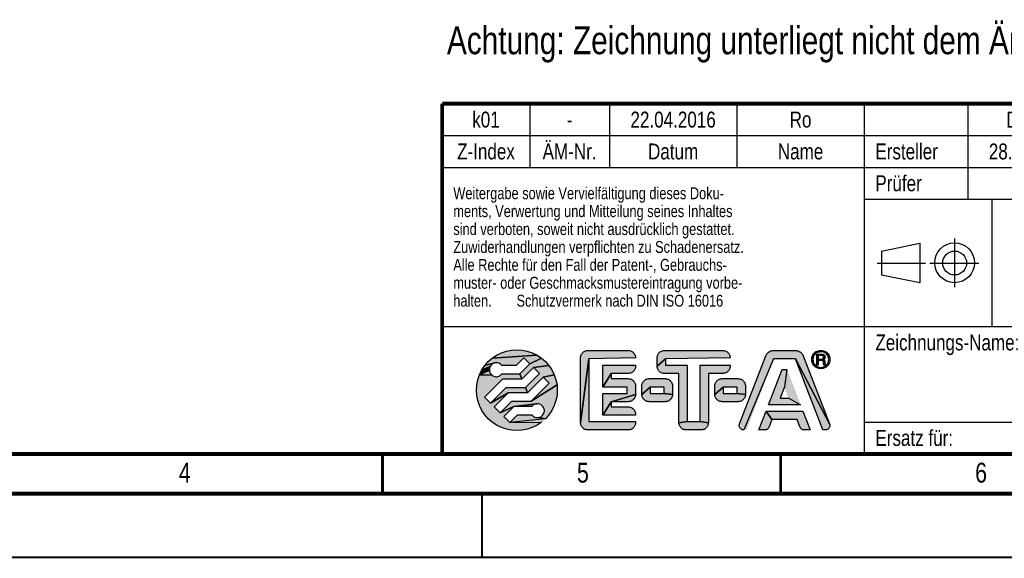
# Model space of a CAD drawing. Header units: millimetres. Extents: x 0 to 420, y 0 to 297.
# Tile 17 of 39: x 172 to 296, y 0 to 68. Entities that reach past the tile are written whole.
import ezdxf

# ---------------------------------------------------------------- set-up
doc = ezdxf.new("R2010")
doc.units = ezdxf.units.MM
doc.header["$LTSCALE"] = 23.1
doc.layers.get('0').update_dxf_attribs({"linetype": 'CONTINUOUS'})
for name, color, linetype in [('_NOTIZEN', 7, 'CONTINUOUS'), ('T-REX12-TA2-1XX_DXF_FORMAT', 7, 'CONTINUOUS'), ('T-REX12-TA2-1XX_DXF_TEXT', 7, 'CONTINUOUS'), ('T-REX12-TA2-DXF_CONTINUOUS_LINE', 7, 'CONTINUOUS')]:
    doc.layers.add(name, color=color, linetype=linetype)
doc.styles.get("Standard").update_dxf_attribs({"font": 'txt', "width": 0.8})

# ---------------------------------------------------------------- blocks, each defined once
blk = doc.blocks.new('PROJEKTIONSMETHODE_BL0', base_point=(286, 37))
at = {"layer": 'T-REX12-TA2-DXF_CONTINUOUS_LINE', "color": 9, "linetype": 'Continuous'}
for p, q in [((289.34, 40.05), (289.34, 33.95)), ((279.61, 36.95), (285.7, 36.95)), ((286.25, 36.95), (292.39, 36.95))]:
    blk.add_line(p, q, dxfattribs=at)
at = {"layer": 'T-REX12-TA2-DXF_CONTINUOUS_LINE', "color": 5, "linetype": 'Continuous'}
for p, q in [((280.15, 38.46), (284.98, 39.46)), ((280.15, 38.46), (280.15, 35.45)), ((284.98, 39.46), (284.98, 34.5)), ((284.98, 34.5), (280.15, 35.45))]:
    blk.add_line(p, q, dxfattribs=at)
for centre, radius in [((289.35, 37.01), 2.5), ((289.35, 36.98), 1.5)]:
    blk.add_circle(centre, radius, dxfattribs=at)
blk = doc.blocks.new('FRM-LOGO_BL3', base_point=(251.5, 21))
at = {"layer": 'T-REX12-TA2-DXF_CONTINUOUS_LINE', "linetype": 'Continuous', "true_color": 0x0ba1e2}
for points in [[(234.38, 26.08), (235.04, 26.04), (235.69, 25.91), (236.32, 25.69), (236.92, 25.4), (231.29, 25.03), (231.84, 25.4), (232.43, 25.69), (233.06, 25.91), (233.72, 26.04)], [(243.21, 25.99), (243.3, 26), (248.35, 26), (248.45, 25.99), (248.55, 25.98), (248.64, 25.95), (248.73, 25.92), (248.82, 25.88), (248.9, 25.82), (248.97, 25.76), (249.04, 25.69), (249.1, 25.62), (249.16, 25.54), (249.2, 25.45), (249.23, 25.36), (249.26, 25.27), (249.27, 25.17), (249.28, 25.07), (243.43, 24.95), (242.38, 16.92), (242.38, 25.07), (242.38, 25.17), (242.4, 25.27), (242.42, 25.36), (242.46, 25.45), (242.5, 25.54), (242.56, 25.62), (242.62, 25.69), (242.69, 25.76), (242.76, 25.82), (242.84, 25.88), (242.93, 25.92), (243.02, 25.95), (243.11, 25.98)], [(252.83, 25.99), (252.93, 26), (260.23, 26), (260.33, 25.99), (260.42, 25.98), (260.51, 25.95), (260.61, 25.92), (260.69, 25.88), (260.77, 25.82), (260.85, 25.76), (260.92, 25.69), (260.98, 25.62), (261.03, 25.54), (261.07, 25.45), (261.11, 25.36), (261.13, 25.27), (261.15, 25.17), (261.15, 25.07), (253.05, 24.95), (252, 24.02), (252, 25.07), (252.01, 25.17), (252.02, 25.27), (252.05, 25.36), (252.08, 25.45), (252.13, 25.54), (252.18, 25.62), (252.24, 25.69), (252.31, 25.76), (252.39, 25.82), (252.47, 25.88), (252.55, 25.92), (252.64, 25.95), (252.74, 25.98)], [(266.55, 26), (266.65, 26), (269.32, 26), (269.43, 26), (269.53, 25.98), (269.63, 25.96), (269.72, 25.93), (269.82, 25.88), (269.9, 25.83), (269.99, 25.78), (270.07, 25.71), (270.14, 25.64), (270.2, 25.56), (270.26, 25.48), (270.31, 25.39), (270.35, 25.3), (273.64, 16.78), (269.36, 24.95), (266.62, 24.95), (262.88, 16), (262.81, 16), (262.75, 16.01), (262.68, 16.03), (262.62, 16.06), (262.57, 16.09), (262.51, 16.13), (262.47, 16.17), (262.42, 16.22), (262.39, 16.28), (262.35, 16.34), (262.33, 16.4), (262.31, 16.46), (262.3, 16.52), (262.3, 16.59), (262.31, 16.66), (262.32, 16.72), (262.34, 16.78), (265.63, 25.3), (265.67, 25.39), (265.72, 25.48), (265.78, 25.56), (265.84, 25.64), (265.91, 25.71), (265.99, 25.78), (266.07, 25.83), (266.16, 25.88), (266.26, 25.93), (266.35, 25.96), (266.45, 25.98)], [(272.55, 26), (272.7, 25.99), (272.85, 25.96), (272.99, 25.91), (273.12, 25.85), (273.25, 25.76), (273.36, 25.66), (273.46, 25.55), (273.55, 25.43), (273.61, 25.29), (273.66, 25.15), (273.69, 25), (273.7, 24.85), (273.69, 24.7), (273.66, 24.55), (273.61, 24.41), (273.55, 24.28), (273.46, 24.15), (273.36, 24.04), (273.25, 23.94), (272.81, 23.89), (272.93, 23.94), (273.04, 23.99), (273.15, 24.06), (273.25, 24.15), (273.33, 24.25), (273.41, 24.35), (273.46, 24.47), (273.51, 24.59), (273.53, 24.72), (273.54, 24.85), (273.53, 24.98), (273.51, 25.11), (273.46, 25.23), (273.41, 25.34), (273.33, 25.45), (273.25, 25.55), (273.15, 25.64), (273.04, 25.71), (272.93, 25.76), (272.81, 25.81), (272.68, 25.83), (272.55, 25.84), (272.42, 25.83), (271.85, 25.76), (271.97, 25.85), (272.11, 25.91), (272.25, 25.96), (272.4, 25.99)], [(235.27, 25.06), (234.31, 24.1), (232.5, 24.1), (232.42, 24.19), (232.33, 24.28), (232.22, 24.34), (232.11, 24.4), (231.99, 24.43), (231.87, 24.45), (231.74, 24.45), (231.62, 24.43), (230.35, 24.09), (230.79, 24.59), (231.29, 25.03), (236.92, 25.4), (237.47, 25.03), (236.01, 24.32)], [(237.97, 24.59), (238.41, 24.09), (236.48, 23.85), (235.02, 22.38), (234.74, 23.05), (236.01, 24.32), (237.47, 25.03)], [(249.28, 17.05), (249.28, 16.92), (249.27, 16.83), (249.26, 16.73), (249.23, 16.64), (249.2, 16.55), (249.16, 16.46), (249.1, 16.38), (249.04, 16.31), (248.97, 16.24), (248.9, 16.18), (248.82, 16.12), (248.73, 16.08), (248.64, 16.05), (248.55, 16.02), (248.45, 16.01), (248.35, 16), (243.3, 16), (243.21, 16.01), (243.11, 16.02), (243.02, 16.05), (242.93, 16.08), (242.84, 16.12), (242.76, 16.18), (242.69, 16.24), (242.62, 16.31), (242.56, 16.38), (242.5, 16.46), (242.46, 16.55), (242.42, 16.64), (242.4, 16.73), (242.38, 16.83), (242.38, 16.92), (243.43, 24.95), (243.43, 17.05)], [(255.78, 24.15), (255.78, 17.05), (254.73, 16.92), (254.73, 23.1), (252.93, 23.1), (252.83, 23.11), (252.74, 23.12), (252.64, 23.15), (252.55, 23.18), (252.47, 23.22), (252.39, 23.28), (252.31, 23.34), (252.24, 23.41), (252.18, 23.48), (252.13, 23.56), (252.08, 23.65), (252.05, 23.74), (252.02, 23.83), (252.01, 23.93), (252, 24.02), (253.05, 24.95), (253.05, 24.15)], [(273.17, 16), (273.1, 16), (272.81, 16), (269.36, 24.95), (273.64, 16.78), (273.66, 16.72), (273.67, 16.66), (273.68, 16.59), (273.67, 16.52), (273.66, 16.46), (273.65, 16.4), (273.62, 16.34), (273.59, 16.28), (273.56, 16.22), (273.51, 16.17), (273.46, 16.13), (273.41, 16.09), (273.35, 16.06), (273.29, 16.03), (273.23, 16.01)], [(271.76, 25.45), (271.69, 25.34), (271.63, 25.23), (271.59, 25.11), (271.57, 24.98), (271.56, 24.85), (271.41, 24.7), (271.4, 24.85), (271.41, 25), (271.44, 25.15), (271.49, 25.29), (271.55, 25.43), (271.85, 25.55)], [(271.57, 24.72), (271.59, 24.59), (271.63, 24.47), (271.69, 24.35), (271.76, 24.25), (271.64, 24.15), (271.55, 24.28), (271.49, 24.41), (271.44, 24.55), (271.41, 24.7), (271.56, 24.85)], [(272.17, 25.76), (272.05, 25.71), (271.95, 25.64), (271.85, 25.55), (271.55, 25.43), (271.64, 25.55), (271.74, 25.66), (271.85, 25.76), (272.42, 25.83), (272.29, 25.81)], [(272.23, 25.38), (272.05, 24.16), (272.05, 25.54), (272.71, 25.54), (272.76, 25.54), (272.8, 25.53), (272.85, 25.51), (272.89, 25.49), (272.94, 25.46), (272.97, 25.43), (273, 25.4), (273.03, 25.35), (273.05, 25.31), (273.07, 25.27), (273.08, 25.22), (273.09, 25.17), (273.08, 25.12), (273.07, 25.07), (273.06, 25.02), (273.04, 24.98), (273.01, 24.94), (272.98, 24.9), (272.71, 24.91), (272.74, 24.92), (272.76, 24.93), (272.79, 24.94), (272.82, 24.96), (272.84, 24.98), (272.86, 25), (272.88, 25.03), (272.89, 25.06), (272.9, 25.09), (272.91, 25.12), (272.91, 25.15), (272.91, 25.18), (272.9, 25.21), (272.89, 25.24), (272.88, 25.26), (272.86, 25.29), (272.84, 25.31), (272.82, 25.33), (272.79, 25.35), (272.76, 25.36), (272.74, 25.37), (272.71, 25.38), (272.68, 25.38)], [(272.68, 24.91), (272.71, 24.91), (272.98, 24.9), (272.23, 24.75), (272.23, 24.16), (272.05, 24.16), (272.23, 25.38), (272.23, 24.91)], [(272.23, 24.75), (272.98, 24.9), (272.95, 24.87), (272.91, 24.84), (272.92, 24.83), (272.94, 24.82), (272.96, 24.81), (272.98, 24.79), (272.99, 24.78), (273.01, 24.76), (273.02, 24.75), (273.03, 24.73), (273.04, 24.71), (273.05, 24.69), (273.05, 24.67), (273.06, 24.64), (273.06, 24.62), (273.07, 24.29), (273.07, 24.28), (272.9, 24.27), (272.9, 24.29), (272.88, 24.57), (272.88, 24.59), (272.88, 24.61), (272.87, 24.63), (272.87, 24.64), (272.86, 24.66), (272.85, 24.68), (272.83, 24.69), (272.82, 24.71), (272.8, 24.72), (272.79, 24.73), (272.77, 24.74), (272.75, 24.74), (272.73, 24.75), (272.71, 24.75), (272.69, 24.75)], [(230.93, 23.64), (230.93, 23.51), (229.69, 22.94), (229.98, 23.54), (231.04, 23.99), (230.98, 23.88), (230.95, 23.76)], [(231.19, 22.96), (231.28, 22.87), (229.69, 22.94), (230.93, 23.51), (230.95, 23.39), (230.98, 23.27), (231.04, 23.16), (231.1, 23.05)], [(231.1, 24.1), (231.04, 23.99), (229.98, 23.54), (230.35, 24.09), (231.62, 24.43), (231.5, 24.39), (231.38, 24.34), (231.28, 24.28), (231.19, 24.19)], [(238.41, 24.09), (238.78, 23.54), (239.07, 22.94), (237.7, 22.63), (235.73, 20.67), (235.45, 21.33), (237.23, 23.1), (236.48, 23.85)], [(248.45, 23.11), (248.35, 23.1), (246.23, 23.1), (245.18, 21.4), (245.18, 24.15), (249.28, 24.15), (249.28, 24.02), (249.27, 23.93), (249.26, 23.83), (249.23, 23.74), (249.2, 23.65), (249.16, 23.56), (249.1, 23.48), (249.04, 23.41), (248.97, 23.34), (248.9, 23.28), (248.82, 23.22), (248.73, 23.18), (248.64, 23.15), (248.55, 23.12)], [(260.33, 23.11), (260.23, 23.1), (258.43, 23.1), (258.43, 16.92), (257.38, 17.05), (257.38, 24.15), (261.15, 24.15), (261.15, 24.02), (261.15, 23.93), (261.13, 23.83), (261.11, 23.74), (261.07, 23.65), (261.03, 23.56), (260.98, 23.48), (260.92, 23.41), (260.85, 23.34), (260.77, 23.28), (260.69, 23.22), (260.61, 23.18), (260.51, 23.15), (260.42, 23.12)], [(268.54, 20), (269.99, 19.15), (265.99, 19.15), (267.71, 23.6), (268.27, 23.6), (267.99, 21.42), (267.44, 20)], [(271.85, 24.15), (271.95, 24.06), (272.05, 23.99), (272.17, 23.94), (271.97, 23.85), (271.85, 23.94), (271.74, 24.04), (271.64, 24.15), (271.76, 24.25)], [(272.55, 23.86), (272.68, 23.87), (273.25, 23.94), (273.12, 23.85), (272.99, 23.79), (272.85, 23.74), (272.7, 23.71), (272.55, 23.7), (272.4, 23.71), (272.25, 23.74), (272.11, 23.79), (271.97, 23.85), (272.17, 23.94), (272.29, 23.89), (272.42, 23.87)], [(273.08, 24.27), (273.08, 24.26), (272.9, 24.24), (272.9, 24.27), (273.07, 24.28)], [(273.08, 24.25), (273.09, 24.24), (272.9, 24.22), (272.9, 24.24), (273.08, 24.26)], [(273.1, 24.23), (273.1, 24.22), (272.91, 24.2), (272.9, 24.22), (273.09, 24.24), (273.09, 24.24)], [(273.12, 24.21), (273.12, 24.2), (272.91, 24.18), (272.91, 24.2), (273.1, 24.22), (273.11, 24.21)], [(273.14, 24.19), (273.14, 24.16), (272.92, 24.16), (272.91, 24.18), (273.12, 24.2), (273.13, 24.2)], [(232.42, 22.96), (232.5, 23.05), (234.74, 23.05), (235.02, 22.38), (232.59, 22.38), (230.32, 20.11), (231.06, 19.37), (233.3, 20.67), (231.53, 18.9), (232.28, 18.15), (234.01, 18.95), (232.75, 17.68), (233.49, 16.94), (237.47, 16.97), (236.92, 16.6), (236.32, 16.31), (235.69, 16.09), (235.04, 15.96), (234.38, 15.92), (233.72, 15.96), (233.06, 16.09), (232.43, 16.31), (231.84, 16.6), (231.29, 16.97), (230.79, 17.41), (230.35, 17.91), (229.98, 18.46), (229.69, 19.06), (229.47, 19.69), (229.34, 20.34), (229.3, 21), (229.34, 21.66), (229.47, 22.31), (229.69, 22.94), (231.28, 22.87), (231.38, 22.81), (231.5, 22.76), (231.62, 22.72), (231.74, 22.7), (231.87, 22.7), (231.99, 22.72), (232.11, 22.75), (232.22, 22.81), (232.33, 22.87)], [(239.07, 22.94), (239.29, 22.31), (239.42, 21.66), (236.17, 19.62), (238.44, 21.89), (237.7, 22.63)], [(249.28, 21.52), (249.28, 20.47), (246.23, 19.55), (245.18, 17.85), (245.18, 20.6), (248.23, 20.6), (248.23, 21.4), (245.18, 21.4), (246.23, 23.1), (246.23, 22.45), (248.35, 22.45), (248.45, 22.44), (248.55, 22.43), (248.64, 22.4), (248.73, 22.37), (248.82, 22.33), (248.9, 22.27), (248.97, 22.21), (249.04, 22.14), (249.1, 22.07), (249.16, 21.99), (249.2, 21.9), (249.23, 21.81), (249.26, 21.72), (249.27, 21.62)], [(250.91, 22.44), (251, 22.45), (253, 22.45), (253.1, 22.44), (253.2, 22.43), (253.29, 22.4), (253.38, 22.37), (253.47, 22.33), (253.55, 22.27), (253.62, 22.21), (253.69, 22.14), (253.75, 22.07), (253.81, 21.99), (253.85, 21.9), (253.88, 21.81), (253.91, 21.72), (253.92, 21.62), (253.93, 21.52), (253.93, 20.47), (252.88, 20.6), (252.88, 21.4), (251.13, 21.4), (250.08, 20.47), (250.08, 21.52), (250.08, 21.62), (250.1, 21.72), (250.12, 21.81), (250.16, 21.9), (250.2, 21.99), (250.26, 22.07), (250.32, 22.14), (250.39, 22.21), (250.46, 22.27), (250.54, 22.33), (250.63, 22.37), (250.72, 22.4), (250.81, 22.43)], [(260.06, 22.44), (260.15, 22.45), (262.15, 22.45), (262.25, 22.44), (262.35, 22.43), (262.44, 22.4), (262.53, 22.37), (262.62, 22.33), (262.7, 22.27), (262.77, 22.21), (262.84, 22.14), (262.9, 22.07), (262.96, 21.99), (263, 21.9), (263.03, 21.81), (263.06, 21.72), (263.07, 21.62), (263.08, 21.52), (263.08, 20.47), (262.03, 20.6), (262.03, 21.4), (260.28, 21.4), (259.23, 20.47), (259.23, 21.52), (259.23, 21.62), (259.25, 21.72), (259.27, 21.81), (259.31, 21.9), (259.35, 21.99), (259.41, 22.07), (259.47, 22.14), (259.54, 22.21), (259.61, 22.27), (259.69, 22.33), (259.78, 22.37), (259.87, 22.4), (259.96, 22.43)], [(233.3, 20.67), (231.06, 19.37), (233.03, 21.33), (235.45, 21.33), (235.73, 20.67)], [(239.29, 19.69), (239.07, 19.06), (238.78, 18.46), (238.41, 17.91), (237.97, 17.41), (237.14, 17.57), (237.26, 17.61), (237.37, 17.66), (237.48, 17.72), (237.57, 17.81), (237.65, 17.9), (237.72, 18.01), (237.77, 18.12), (237.81, 18.24), (237.83, 18.36), (237.83, 18.49), (237.81, 18.61), (237.77, 18.73), (237.72, 18.84), (237.65, 18.95), (237.57, 19.04), (237.48, 19.13), (237.37, 19.19), (237.26, 19.24), (237.14, 19.28), (237.02, 19.3), (236.89, 19.3), (234.01, 18.95), (232.28, 18.15), (233.74, 19.62), (236.17, 19.62), (239.42, 21.66), (239.46, 21), (239.42, 20.34)], [(252.88, 20.6), (253.93, 20.47), (253.92, 20.38), (253.91, 20.28), (253.88, 20.19), (253.85, 20.1), (253.81, 20.01), (253.75, 19.93), (253.69, 19.86), (253.62, 19.79), (253.55, 19.73), (253.47, 19.67), (253.38, 19.63), (253.29, 19.6), (253.2, 19.57), (253.1, 19.56), (253, 19.55), (251, 19.55), (250.91, 19.56), (250.81, 19.57), (250.72, 19.6), (250.63, 19.63), (250.54, 19.67), (250.46, 19.73), (250.39, 19.79), (250.32, 19.86), (250.26, 19.93), (250.2, 20.01), (250.16, 20.1), (250.12, 20.19), (250.1, 20.28), (250.08, 20.38), (250.08, 20.47), (251.13, 21.4), (251.13, 20.6)], [(262.03, 20.6), (263.08, 20.47), (263.07, 20.38), (263.06, 20.28), (263.03, 20.19), (263, 20.1), (262.96, 20.01), (262.9, 19.93), (262.84, 19.86), (262.77, 19.79), (262.7, 19.73), (262.62, 19.67), (262.53, 19.63), (262.44, 19.6), (262.35, 19.57), (262.25, 19.56), (262.15, 19.55), (260.15, 19.55), (260.06, 19.56), (259.96, 19.57), (259.87, 19.6), (259.78, 19.63), (259.69, 19.67), (259.61, 19.73), (259.54, 19.79), (259.47, 19.86), (259.41, 19.93), (259.35, 20.01), (259.31, 20.1), (259.27, 20.19), (259.25, 20.28), (259.23, 20.38), (259.23, 20.47), (260.28, 21.4), (260.28, 20.6)], [(248.45, 19.56), (248.35, 19.55), (246.23, 19.55), (249.28, 20.47), (249.27, 20.38), (249.26, 20.28), (249.23, 20.19), (249.2, 20.1), (249.16, 20.01), (249.1, 19.93), (249.04, 19.86), (248.97, 19.79), (248.9, 19.73), (248.82, 19.67), (248.73, 19.63), (248.64, 19.6), (248.55, 19.57)], [(236.34, 19.04), (236.25, 18.95), (234.01, 18.95), (236.89, 19.3), (236.77, 19.28), (236.65, 19.25), (236.54, 19.19), (236.43, 19.13)], [(249.28, 17.98), (249.28, 17.85), (245.18, 17.85), (246.23, 19.55), (246.23, 18.9), (248.35, 18.9), (248.45, 18.89), (248.55, 18.88), (248.64, 18.85), (248.73, 18.82), (248.82, 18.78), (248.9, 18.72), (248.97, 18.66), (249.04, 18.59), (249.1, 18.52), (249.16, 18.44), (249.2, 18.35), (249.23, 18.26), (249.26, 18.17), (249.27, 18.07)], [(236.89, 17.55), (237.02, 17.55), (237.14, 17.57), (237.97, 17.41), (233.49, 16.94), (234.45, 17.9), (236.25, 17.9), (236.34, 17.81), (236.43, 17.72), (236.54, 17.66), (236.65, 17.6), (236.77, 17.57)], [(265.53, 16), (265.47, 16), (264.77, 16), (265.68, 18.35), (266.4, 17.3), (266.05, 16.4), (266.03, 16.35), (266, 16.3), (265.97, 16.25), (265.93, 16.2), (265.89, 16.16), (265.85, 16.13), (265.8, 16.09), (265.75, 16.07), (265.7, 16.04), (265.64, 16.02), (265.58, 16.01)], [(270.3, 18.35), (271.21, 16), (270.51, 16), (270.45, 16), (270.39, 16.01), (270.34, 16.02), (270.28, 16.04), (270.23, 16.07), (270.18, 16.09), (270.13, 16.13), (270.09, 16.16), (270.05, 16.2), (270.01, 16.25), (269.98, 16.3), (269.95, 16.35), (269.93, 16.4), (269.58, 17.3), (266.4, 17.3), (265.68, 18.35)], [(257.38, 17.05), (258.43, 16.92), (258.42, 16.83), (258.41, 16.73), (258.38, 16.64), (258.35, 16.55), (258.31, 16.46), (258.25, 16.38), (258.19, 16.31), (258.12, 16.24), (258.05, 16.18), (257.97, 16.12), (257.88, 16.08), (257.79, 16.05), (257.7, 16.02), (257.6, 16.01), (257.5, 16), (255.65, 16), (255.56, 16.01), (255.46, 16.02), (255.37, 16.05), (255.28, 16.08), (255.19, 16.12), (255.11, 16.18), (255.04, 16.24), (254.97, 16.31), (254.91, 16.38), (254.85, 16.46), (254.81, 16.55), (254.77, 16.64), (254.75, 16.73), (254.73, 16.83), (254.73, 16.92), (255.78, 17.05)]]:
    blk.add_hatch(color=142, dxfattribs=at).paths.add_polyline_path(points)
at = {"layer": 'T-REX12-TA2-DXF_CONTINUOUS_LINE', "color": 142, "linetype": 'Continuous', "true_color": 0x0ba1e2, "const_width": 0.01}
for points in [[(239.46, 21, 1), (229.3, 21)], [(243.3, 26, 0.414214), (242.38, 25.07)], [(249.28, 25.07, 0.414214), (248.35, 26)], [(252.93, 26, 0.414214), (252, 25.07)], [(261.15, 25.07, 0.414214), (260.23, 26)], [(266.65, 26, 0.309998), (265.63, 25.3)], [(270.35, 25.3, 0.309998), (269.32, 26)], [(273.7, 24.85, 1), (271.4, 24.85)], [(271.4, 24.85, 1), (273.7, 24.85)], [(273.54, 24.85, 1), (271.56, 24.85)], [(271.56, 24.85, 1), (273.54, 24.85)], [(272.68, 24.91, 1), (272.68, 25.38)], [(272.88, 24.57, 0.401491), (272.69, 24.75)], [(272.91, 24.84, 0.756108), (272.71, 25.54)], [(273.06, 24.62, 0.294001), (272.91, 24.84)], [(232.5, 24.1, 3), (232.5, 23.05)], [(248.35, 23.1, 0.414214), (249.28, 24.02)], [(252, 24.02, 0.414214), (252.93, 23.1)], [(260.23, 23.1, 0.414214), (261.15, 24.02)], [(272.9, 24.29, 0.068239), (272.92, 24.16)], [(273.07, 24.29, 0.281712), (273.14, 24.19)], [(249.28, 21.52, 0.414214), (248.35, 22.45)], [(251, 22.45, 0.414214), (250.08, 21.52)], [(253.93, 21.52, 0.414214), (253, 22.45)], [(260.15, 22.45, 0.414214), (259.23, 21.52)], [(263.08, 21.52, 0.414214), (262.15, 22.45)], [(229.3, 21, 1), (239.46, 21)], [(248.35, 19.55, 0.414214), (249.28, 20.47)], [(250.08, 20.47, 0.414214), (251, 19.55)], [(253, 19.55, 0.414214), (253.93, 20.47)], [(259.23, 20.47, 0.414214), (260.15, 19.55)], [(262.15, 19.55, 0.414214), (263.08, 20.47)], [(236.25, 17.9, 3), (236.25, 18.95)], [(249.28, 17.98, 0.414214), (248.35, 18.9)], [(242.38, 16.92, 0.414214), (243.3, 16)], [(248.35, 16, 0.414214), (249.28, 16.92)], [(254.73, 16.92, 0.414214), (255.65, 16)], [(257.5, 16, 0.414214), (258.43, 16.92)], [(262.34, 16.78, 0.526719), (262.88, 16)], [(265.47, 16, 0.309998), (266.05, 16.4)], [(269.93, 16.4, 0.309998), (270.51, 16)], [(273.1, 16, 0.526719), (273.64, 16.78)]]:
    blk.add_lwpolyline(points, format="xyb", dxfattribs=at)
at = {"layer": 'T-REX12-TA2-DXF_CONTINUOUS_LINE', "color": 142, "linetype": 'Continuous', "true_color": 0x0ba1e2}
for points in [[(234.38, 26.08), (235.04, 26.04), (235.69, 25.91), (236.32, 25.69), (236.92, 25.4), (231.29, 25.03), (231.84, 25.4), (232.43, 25.69), (233.06, 25.91), (233.72, 26.04), (234.38, 26.08)], [(243.21, 25.99), (243.3, 26), (248.35, 26), (248.45, 25.99), (248.55, 25.98), (248.64, 25.95), (248.73, 25.92), (248.82, 25.88), (248.9, 25.82), (248.97, 25.76), (249.04, 25.69), (249.1, 25.62), (249.16, 25.54), (249.2, 25.45), (249.23, 25.36), (249.26, 25.27), (249.27, 25.17), (249.28, 25.07), (243.43, 24.95), (242.38, 16.92), (242.38, 25.07), (242.38, 25.17), (242.4, 25.27), (242.42, 25.36), (242.46, 25.45), (242.5, 25.54), (242.56, 25.62), (242.62, 25.69), (242.69, 25.76), (242.76, 25.82), (242.84, 25.88), (242.93, 25.92), (243.02, 25.95), (243.11, 25.98), (243.21, 25.99)], [(252.83, 25.99), (252.93, 26), (260.23, 26), (260.33, 25.99), (260.42, 25.98), (260.51, 25.95), (260.61, 25.92), (260.69, 25.88), (260.77, 25.82), (260.85, 25.76), (260.92, 25.69), (260.98, 25.62), (261.03, 25.54), (261.07, 25.45), (261.11, 25.36), (261.13, 25.27), (261.15, 25.17), (261.15, 25.07), (253.05, 24.95), (252, 24.02), (252, 25.07), (252.01, 25.17), (252.02, 25.27), (252.05, 25.36), (252.08, 25.45), (252.13, 25.54), (252.18, 25.62), (252.24, 25.69), (252.31, 25.76), (252.39, 25.82), (252.47, 25.88), (252.55, 25.92), (252.64, 25.95), (252.74, 25.98), (252.83, 25.99)], [(266.55, 26), (266.65, 26), (269.32, 26), (269.43, 26), (269.53, 25.98), (269.63, 25.96), (269.72, 25.93), (269.82, 25.88), (269.9, 25.83), (269.99, 25.78), (270.07, 25.71), (270.14, 25.64), (270.2, 25.56), (270.26, 25.48), (270.31, 25.39), (270.35, 25.3), (273.64, 16.78), (269.36, 24.95), (266.62, 24.95), (262.88, 16), (262.81, 16), (262.75, 16.01), (262.68, 16.03), (262.62, 16.06), (262.57, 16.09), (262.51, 16.13), (262.47, 16.17), (262.42, 16.22), (262.39, 16.28), (262.35, 16.34), (262.33, 16.4), (262.31, 16.46), (262.3, 16.52), (262.3, 16.59), (262.31, 16.66), (262.32, 16.72), (262.34, 16.78), (265.63, 25.3), (265.67, 25.39), (265.72, 25.48), (265.78, 25.56), (265.84, 25.64), (265.91, 25.71), (265.99, 25.78), (266.07, 25.83), (266.16, 25.88), (266.26, 25.93), (266.35, 25.96), (266.45, 25.98), (266.55, 26)], [(272.55, 26), (272.7, 25.99), (272.85, 25.96), (272.99, 25.91), (273.12, 25.85), (273.25, 25.76), (273.36, 25.66), (273.46, 25.55), (273.55, 25.43), (273.61, 25.29), (273.66, 25.15), (273.69, 25), (273.7, 24.85), (273.69, 24.7), (273.66, 24.55), (273.61, 24.41), (273.55, 24.28), (273.46, 24.15), (273.36, 24.04), (273.25, 23.94), (272.81, 23.89), (272.93, 23.94), (273.04, 23.99), (273.15, 24.06), (273.25, 24.15), (273.33, 24.25), (273.41, 24.35), (273.46, 24.47), (273.51, 24.59), (273.53, 24.72), (273.54, 24.85), (273.53, 24.98), (273.51, 25.11), (273.46, 25.23), (273.41, 25.34), (273.33, 25.45), (273.25, 25.55), (273.15, 25.64), (273.04, 25.71), (272.93, 25.76), (272.81, 25.81), (272.68, 25.83), (272.55, 25.84), (272.42, 25.83), (271.85, 25.76), (271.97, 25.85), (272.11, 25.91), (272.25, 25.96), (272.4, 25.99), (272.55, 26)], [(235.27, 25.06), (234.31, 24.1), (232.5, 24.1), (232.42, 24.19), (232.33, 24.28), (232.22, 24.34), (232.11, 24.4), (231.99, 24.43), (231.87, 24.45), (231.74, 24.45), (231.62, 24.43), (230.35, 24.09), (230.79, 24.59), (231.29, 25.03), (236.92, 25.4), (237.47, 25.03), (236.01, 24.32), (235.27, 25.06)], [(237.97, 24.59), (238.41, 24.09), (236.48, 23.85), (235.02, 22.38), (234.74, 23.05), (236.01, 24.32), (237.47, 25.03), (237.97, 24.59)], [(249.28, 17.05), (249.28, 16.92), (249.27, 16.83), (249.26, 16.73), (249.23, 16.64), (249.2, 16.55), (249.16, 16.46), (249.1, 16.38), (249.04, 16.31), (248.97, 16.24), (248.9, 16.18), (248.82, 16.12), (248.73, 16.08), (248.64, 16.05), (248.55, 16.02), (248.45, 16.01), (248.35, 16), (243.3, 16), (243.21, 16.01), (243.11, 16.02), (243.02, 16.05), (242.93, 16.08), (242.84, 16.12), (242.76, 16.18), (242.69, 16.24), (242.62, 16.31), (242.56, 16.38), (242.5, 16.46), (242.46, 16.55), (242.42, 16.64), (242.4, 16.73), (242.38, 16.83), (242.38, 16.92), (243.43, 24.95), (243.43, 17.05), (249.28, 17.05)], [(255.78, 24.15), (255.78, 17.05), (254.73, 16.92), (254.73, 23.1), (252.93, 23.1), (252.83, 23.11), (252.74, 23.12), (252.64, 23.15), (252.55, 23.18), (252.47, 23.22), (252.39, 23.28), (252.31, 23.34), (252.24, 23.41), (252.18, 23.48), (252.13, 23.56), (252.08, 23.65), (252.05, 23.74), (252.02, 23.83), (252.01, 23.93), (252, 24.02), (253.05, 24.95), (253.05, 24.15), (255.78, 24.15)], [(273.17, 16), (273.1, 16), (272.81, 16), (269.36, 24.95), (273.64, 16.78), (273.66, 16.72), (273.67, 16.66), (273.68, 16.59), (273.67, 16.52), (273.66, 16.46), (273.65, 16.4), (273.62, 16.34), (273.59, 16.28), (273.56, 16.22), (273.51, 16.17), (273.46, 16.13), (273.41, 16.09), (273.35, 16.06), (273.29, 16.03), (273.23, 16.01), (273.17, 16)], [(271.76, 25.45), (271.69, 25.34), (271.63, 25.23), (271.59, 25.11), (271.57, 24.98), (271.56, 24.85), (271.41, 24.7), (271.4, 24.85), (271.41, 25), (271.44, 25.15), (271.49, 25.29), (271.55, 25.43), (271.85, 25.55), (271.76, 25.45)], [(271.57, 24.72), (271.59, 24.59), (271.63, 24.47), (271.69, 24.35), (271.76, 24.25), (271.64, 24.15), (271.55, 24.28), (271.49, 24.41), (271.44, 24.55), (271.41, 24.7), (271.56, 24.85), (271.57, 24.72)], [(272.17, 25.76), (272.05, 25.71), (271.95, 25.64), (271.85, 25.55), (271.55, 25.43), (271.64, 25.55), (271.74, 25.66), (271.85, 25.76), (272.42, 25.83), (272.29, 25.81), (272.17, 25.76)], [(272.23, 25.38), (272.05, 24.16), (272.05, 25.54), (272.71, 25.54), (272.76, 25.54), (272.8, 25.53), (272.85, 25.51), (272.89, 25.49), (272.94, 25.46), (272.97, 25.43), (273, 25.4), (273.03, 25.35), (273.05, 25.31), (273.07, 25.27), (273.08, 25.22), (273.09, 25.17), (273.08, 25.12), (273.07, 25.07), (273.06, 25.02), (273.04, 24.98), (273.01, 24.94), (272.98, 24.9), (272.71, 24.91), (272.74, 24.92), (272.76, 24.93), (272.79, 24.94), (272.82, 24.96), (272.84, 24.98), (272.86, 25), (272.88, 25.03), (272.89, 25.06), (272.9, 25.09), (272.91, 25.12), (272.91, 25.15), (272.91, 25.18), (272.9, 25.21), (272.89, 25.24), (272.88, 25.26), (272.86, 25.29), (272.84, 25.31), (272.82, 25.33), (272.79, 25.35), (272.76, 25.36), (272.74, 25.37), (272.71, 25.38), (272.68, 25.38), (272.23, 25.38)], [(272.68, 24.91), (272.71, 24.91), (272.98, 24.9), (272.23, 24.75), (272.23, 24.16), (272.05, 24.16), (272.23, 25.38), (272.23, 24.91), (272.68, 24.91)], [(272.23, 24.75), (272.98, 24.9), (272.95, 24.87), (272.91, 24.84), (272.92, 24.83), (272.94, 24.82), (272.96, 24.81), (272.98, 24.79), (272.99, 24.78), (273.01, 24.76), (273.02, 24.75), (273.03, 24.73), (273.04, 24.71), (273.05, 24.69), (273.05, 24.67), (273.06, 24.64), (273.06, 24.62), (273.07, 24.29), (273.07, 24.28), (272.9, 24.27), (272.9, 24.29), (272.88, 24.57), (272.88, 24.59), (272.88, 24.61), (272.87, 24.63), (272.87, 24.64), (272.86, 24.66), (272.85, 24.68), (272.83, 24.69), (272.82, 24.71), (272.8, 24.72), (272.79, 24.73), (272.77, 24.74), (272.75, 24.74), (272.73, 24.75), (272.71, 24.75), (272.69, 24.75), (272.23, 24.75)], [(230.93, 23.64), (230.93, 23.51), (229.69, 22.94), (229.98, 23.54), (231.04, 23.99), (230.98, 23.88), (230.95, 23.76), (230.93, 23.64)], [(231.19, 22.96), (231.28, 22.87), (229.69, 22.94), (230.93, 23.51), (230.95, 23.39), (230.98, 23.27), (231.04, 23.16), (231.1, 23.05), (231.19, 22.96)], [(231.1, 24.1), (231.04, 23.99), (229.98, 23.54), (230.35, 24.09), (231.62, 24.43), (231.5, 24.39), (231.38, 24.34), (231.28, 24.28), (231.19, 24.19), (231.1, 24.1)], [(238.41, 24.09), (238.78, 23.54), (239.07, 22.94), (237.7, 22.63), (235.73, 20.67), (235.45, 21.33), (237.23, 23.1), (236.48, 23.85), (238.41, 24.09)], [(248.45, 23.11), (248.35, 23.1), (246.23, 23.1), (245.18, 21.4), (245.18, 24.15), (249.28, 24.15), (249.28, 24.02), (249.27, 23.93), (249.26, 23.83), (249.23, 23.74), (249.2, 23.65), (249.16, 23.56), (249.1, 23.48), (249.04, 23.41), (248.97, 23.34), (248.9, 23.28), (248.82, 23.22), (248.73, 23.18), (248.64, 23.15), (248.55, 23.12), (248.45, 23.11)], [(260.33, 23.11), (260.23, 23.1), (258.43, 23.1), (258.43, 16.92), (257.38, 17.05), (257.38, 24.15), (261.15, 24.15), (261.15, 24.02), (261.15, 23.93), (261.13, 23.83), (261.11, 23.74), (261.07, 23.65), (261.03, 23.56), (260.98, 23.48), (260.92, 23.41), (260.85, 23.34), (260.77, 23.28), (260.69, 23.22), (260.61, 23.18), (260.51, 23.15), (260.42, 23.12), (260.33, 23.11)], [(268.54, 20), (269.99, 19.15), (265.99, 19.15), (267.71, 23.6), (268.27, 23.6), (267.99, 21.42), (267.44, 20), (268.54, 20)], [(271.85, 24.15), (271.95, 24.06), (272.05, 23.99), (272.17, 23.94), (271.97, 23.85), (271.85, 23.94), (271.74, 24.04), (271.64, 24.15), (271.76, 24.25), (271.85, 24.15)], [(272.55, 23.86), (272.68, 23.87), (273.25, 23.94), (273.12, 23.85), (272.99, 23.79), (272.85, 23.74), (272.7, 23.71), (272.55, 23.7), (272.4, 23.71), (272.25, 23.74), (272.11, 23.79), (271.97, 23.85), (272.17, 23.94), (272.29, 23.89), (272.42, 23.87), (272.55, 23.86)], [(273.08, 24.27), (273.08, 24.26), (272.9, 24.24), (272.9, 24.27), (273.07, 24.28), (273.08, 24.27)], [(273.08, 24.25), (273.09, 24.24), (272.9, 24.22), (272.9, 24.24), (273.08, 24.26), (273.08, 24.25)], [(273.1, 24.23), (273.1, 24.22), (272.91, 24.2), (272.9, 24.22), (273.09, 24.24), (273.09, 24.24), (273.1, 24.23)], [(273.12, 24.21), (273.12, 24.2), (272.91, 24.18), (272.91, 24.2), (273.1, 24.22), (273.11, 24.21), (273.12, 24.21)], [(273.14, 24.19), (273.14, 24.16), (272.92, 24.16), (272.91, 24.18), (273.12, 24.2), (273.13, 24.2), (273.14, 24.19)], [(232.42, 22.96), (232.5, 23.05), (234.74, 23.05), (235.02, 22.38), (232.59, 22.38), (230.32, 20.11), (231.06, 19.37), (233.3, 20.67), (231.53, 18.9), (232.28, 18.15), (234.01, 18.95), (232.75, 17.68), (233.49, 16.94), (237.47, 16.97), (236.92, 16.6), (236.32, 16.31), (235.69, 16.09), (235.04, 15.96), (234.38, 15.92), (233.72, 15.96), (233.06, 16.09), (232.43, 16.31), (231.84, 16.6), (231.29, 16.97), (230.79, 17.41), (230.35, 17.91), (229.98, 18.46), (229.69, 19.06), (229.47, 19.69), (229.34, 20.34), (229.3, 21), (229.34, 21.66), (229.47, 22.31), (229.69, 22.94), (231.28, 22.87), (231.38, 22.81), (231.5, 22.76), (231.62, 22.72), (231.74, 22.7), (231.87, 22.7), (231.99, 22.72), (232.11, 22.75), (232.22, 22.81), (232.33, 22.87), (232.42, 22.96)], [(239.07, 22.94), (239.29, 22.31), (239.42, 21.66), (236.17, 19.62), (238.44, 21.89), (237.7, 22.63), (239.07, 22.94)], [(249.28, 21.52), (249.28, 20.47), (246.23, 19.55), (245.18, 17.85), (245.18, 20.6), (248.23, 20.6), (248.23, 21.4), (245.18, 21.4), (246.23, 23.1), (246.23, 22.45), (248.35, 22.45), (248.45, 22.44), (248.55, 22.43), (248.64, 22.4), (248.73, 22.37), (248.82, 22.33), (248.9, 22.27), (248.97, 22.21), (249.04, 22.14), (249.1, 22.07), (249.16, 21.99), (249.2, 21.9), (249.23, 21.81), (249.26, 21.72), (249.27, 21.62), (249.28, 21.52)], [(250.91, 22.44), (251, 22.45), (253, 22.45), (253.1, 22.44), (253.2, 22.43), (253.29, 22.4), (253.38, 22.37), (253.47, 22.33), (253.55, 22.27), (253.62, 22.21), (253.69, 22.14), (253.75, 22.07), (253.81, 21.99), (253.85, 21.9), (253.88, 21.81), (253.91, 21.72), (253.92, 21.62), (253.93, 21.52), (253.93, 20.47), (252.88, 20.6), (252.88, 21.4), (251.13, 21.4), (250.08, 20.47), (250.08, 21.52), (250.08, 21.62), (250.1, 21.72), (250.12, 21.81), (250.16, 21.9), (250.2, 21.99), (250.26, 22.07), (250.32, 22.14), (250.39, 22.21), (250.46, 22.27), (250.54, 22.33), (250.63, 22.37), (250.72, 22.4), (250.81, 22.43), (250.91, 22.44)], [(260.06, 22.44), (260.15, 22.45), (262.15, 22.45), (262.25, 22.44), (262.35, 22.43), (262.44, 22.4), (262.53, 22.37), (262.62, 22.33), (262.7, 22.27), (262.77, 22.21), (262.84, 22.14), (262.9, 22.07), (262.96, 21.99), (263, 21.9), (263.03, 21.81), (263.06, 21.72), (263.07, 21.62), (263.08, 21.52), (263.08, 20.47), (262.03, 20.6), (262.03, 21.4), (260.28, 21.4), (259.23, 20.47), (259.23, 21.52), (259.23, 21.62), (259.25, 21.72), (259.27, 21.81), (259.31, 21.9), (259.35, 21.99), (259.41, 22.07), (259.47, 22.14), (259.54, 22.21), (259.61, 22.27), (259.69, 22.33), (259.78, 22.37), (259.87, 22.4), (259.96, 22.43), (260.06, 22.44)], [(233.3, 20.67), (231.06, 19.37), (233.03, 21.33), (235.45, 21.33), (235.73, 20.67), (233.3, 20.67)], [(239.29, 19.69), (239.07, 19.06), (238.78, 18.46), (238.41, 17.91), (237.97, 17.41), (237.14, 17.57), (237.26, 17.61), (237.37, 17.66), (237.48, 17.72), (237.57, 17.81), (237.65, 17.9), (237.72, 18.01), (237.77, 18.12), (237.81, 18.24), (237.83, 18.36), (237.83, 18.49), (237.81, 18.61), (237.77, 18.73), (237.72, 18.84), (237.65, 18.95), (237.57, 19.04), (237.48, 19.13), (237.37, 19.19), (237.26, 19.24), (237.14, 19.28), (237.02, 19.3), (236.89, 19.3), (234.01, 18.95), (232.28, 18.15), (233.74, 19.62), (236.17, 19.62), (239.42, 21.66), (239.46, 21), (239.42, 20.34), (239.29, 19.69)], [(252.88, 20.6), (253.93, 20.47), (253.92, 20.38), (253.91, 20.28), (253.88, 20.19), (253.85, 20.1), (253.81, 20.01), (253.75, 19.93), (253.69, 19.86), (253.62, 19.79), (253.55, 19.73), (253.47, 19.67), (253.38, 19.63), (253.29, 19.6), (253.2, 19.57), (253.1, 19.56), (253, 19.55), (251, 19.55), (250.91, 19.56), (250.81, 19.57), (250.72, 19.6), (250.63, 19.63), (250.54, 19.67), (250.46, 19.73), (250.39, 19.79), (250.32, 19.86), (250.26, 19.93), (250.2, 20.01), (250.16, 20.1), (250.12, 20.19), (250.1, 20.28), (250.08, 20.38), (250.08, 20.47), (251.13, 21.4), (251.13, 20.6), (252.88, 20.6)], [(262.03, 20.6), (263.08, 20.47), (263.07, 20.38), (263.06, 20.28), (263.03, 20.19), (263, 20.1), (262.96, 20.01), (262.9, 19.93), (262.84, 19.86), (262.77, 19.79), (262.7, 19.73), (262.62, 19.67), (262.53, 19.63), (262.44, 19.6), (262.35, 19.57), (262.25, 19.56), (262.15, 19.55), (260.15, 19.55), (260.06, 19.56), (259.96, 19.57), (259.87, 19.6), (259.78, 19.63), (259.69, 19.67), (259.61, 19.73), (259.54, 19.79), (259.47, 19.86), (259.41, 19.93), (259.35, 20.01), (259.31, 20.1), (259.27, 20.19), (259.25, 20.28), (259.23, 20.38), (259.23, 20.47), (260.28, 21.4), (260.28, 20.6), (262.03, 20.6)], [(248.45, 19.56), (248.35, 19.55), (246.23, 19.55), (249.28, 20.47), (249.27, 20.38), (249.26, 20.28), (249.23, 20.19), (249.2, 20.1), (249.16, 20.01), (249.1, 19.93), (249.04, 19.86), (248.97, 19.79), (248.9, 19.73), (248.82, 19.67), (248.73, 19.63), (248.64, 19.6), (248.55, 19.57), (248.45, 19.56)], [(236.34, 19.04), (236.25, 18.95), (234.01, 18.95), (236.89, 19.3), (236.77, 19.28), (236.65, 19.25), (236.54, 19.19), (236.43, 19.13), (236.34, 19.04)], [(249.28, 17.98), (249.28, 17.85), (245.18, 17.85), (246.23, 19.55), (246.23, 18.9), (248.35, 18.9), (248.45, 18.89), (248.55, 18.88), (248.64, 18.85), (248.73, 18.82), (248.82, 18.78), (248.9, 18.72), (248.97, 18.66), (249.04, 18.59), (249.1, 18.52), (249.16, 18.44), (249.2, 18.35), (249.23, 18.26), (249.26, 18.17), (249.27, 18.07), (249.28, 17.98)], [(236.89, 17.55), (237.02, 17.55), (237.14, 17.57), (237.97, 17.41), (233.49, 16.94), (234.45, 17.9), (236.25, 17.9), (236.34, 17.81), (236.43, 17.72), (236.54, 17.66), (236.65, 17.6), (236.77, 17.57), (236.89, 17.55)], [(265.53, 16), (265.47, 16), (264.77, 16), (265.68, 18.35), (266.4, 17.3), (266.05, 16.4), (266.03, 16.35), (266, 16.3), (265.97, 16.25), (265.93, 16.2), (265.89, 16.16), (265.85, 16.13), (265.8, 16.09), (265.75, 16.07), (265.7, 16.04), (265.64, 16.02), (265.58, 16.01), (265.53, 16)], [(270.3, 18.35), (271.21, 16), (270.51, 16), (270.45, 16), (270.39, 16.01), (270.34, 16.02), (270.28, 16.04), (270.23, 16.07), (270.18, 16.09), (270.13, 16.13), (270.09, 16.16), (270.05, 16.2), (270.01, 16.25), (269.98, 16.3), (269.95, 16.35), (269.93, 16.4), (269.58, 17.3), (266.4, 17.3), (265.68, 18.35), (270.3, 18.35)], [(257.38, 17.05), (258.43, 16.92), (258.42, 16.83), (258.41, 16.73), (258.38, 16.64), (258.35, 16.55), (258.31, 16.46), (258.25, 16.38), (258.19, 16.31), (258.12, 16.24), (258.05, 16.18), (257.97, 16.12), (257.88, 16.08), (257.79, 16.05), (257.7, 16.02), (257.6, 16.01), (257.5, 16), (255.65, 16), (255.56, 16.01), (255.46, 16.02), (255.37, 16.05), (255.28, 16.08), (255.19, 16.12), (255.11, 16.18), (255.04, 16.24), (254.97, 16.31), (254.91, 16.38), (254.85, 16.46), (254.81, 16.55), (254.77, 16.64), (254.75, 16.73), (254.73, 16.83), (254.73, 16.92), (255.78, 17.05), (257.38, 17.05)]]:
    blk.add_lwpolyline(points, dxfattribs=at)
at = {"layer": 'T-REX12-TA2-DXF_CONTINUOUS_LINE', "color": 142, "linetype": 'Continuous', "true_color": 0x0ba1e2, "const_width": 0.01}
for points in [[(248.35, 26), (243.3, 26)], [(260.23, 26), (252.93, 26)], [(266.65, 26), (269.32, 26)], [(234.31, 24.1), (235.27, 25.06)], [(235.27, 25.06), (236.01, 24.32)], [(242.38, 25.07), (242.38, 16.92)], [(243.43, 24.95), (243.43, 17.05)], [(243.43, 24.95), (249.28, 24.95)], [(249.28, 24.95), (249.28, 25.07)], [(252, 25.07), (252, 24.02)], [(253.05, 24.95), (253.05, 24.15)], [(253.05, 24.95), (261.15, 24.95)], [(261.15, 24.95), (261.15, 25.07)], [(262.34, 16.78), (265.63, 25.3)], [(263.16, 16), (266.62, 24.95)], [(266.62, 24.95), (269.36, 24.95)], [(269.36, 24.95), (272.81, 16)], [(270.35, 25.3), (273.64, 16.78)], [(272.05, 25.54), (272.05, 24.16)], [(272.71, 25.54), (272.05, 25.54)], [(272.23, 24.91), (272.23, 25.38)], [(272.23, 25.38), (272.68, 25.38)], [(272.68, 24.91), (272.23, 24.91)], [(272.23, 24.16), (272.23, 24.75)], [(272.23, 24.75), (272.69, 24.75)], [(232.5, 24.1), (234.31, 24.1)], [(236.01, 24.32), (234.74, 23.05)], [(235.02, 22.38), (236.48, 23.85)], [(236.48, 23.85), (237.23, 23.1)], [(245.18, 24.15), (249.28, 24.15)], [(245.18, 21.4), (245.18, 24.15)], [(249.28, 24.02), (249.28, 24.15)], [(253.05, 24.15), (255.78, 24.15)], [(255.78, 24.15), (255.78, 17.05)], [(257.38, 24.15), (261.15, 24.15)], [(257.38, 17.05), (257.38, 24.15)], [(261.15, 24.02), (261.15, 24.15)], [(267.71, 23.6), (265.99, 19.15)], [(267.71, 23.6), (268.27, 23.6)], [(269.99, 19.15), (268.27, 23.6)], [(272.05, 24.16), (272.23, 24.16)], [(272.9, 24.29), (272.88, 24.57)], [(272.92, 24.16), (273.14, 24.16)], [(273.07, 24.29), (273.06, 24.62)], [(273.14, 24.16), (273.14, 24.19)], [(230.32, 20.11), (232.59, 22.38)], [(234.74, 23.05), (232.5, 23.05)], [(232.59, 22.38), (235.02, 22.38)], [(237.23, 23.1), (235.45, 21.33)], [(235.73, 20.67), (237.7, 22.63)], [(237.7, 22.63), (238.44, 21.89)], [(246.23, 22.45), (246.23, 23.1)], [(246.23, 23.1), (248.35, 23.1)], [(248.35, 22.45), (246.23, 22.45)], [(251, 22.45), (253, 22.45)], [(252.93, 23.1), (254.73, 23.1)], [(254.73, 23.1), (254.73, 16.92)], [(258.43, 16.92), (258.43, 23.1)], [(258.43, 23.1), (260.23, 23.1)], [(260.15, 22.45), (262.15, 22.45)], [(233.03, 21.33), (231.06, 19.37)], [(235.45, 21.33), (233.03, 21.33)], [(238.44, 21.89), (236.17, 19.62)], [(245.18, 21.4), (248.23, 21.4)], [(248.23, 21.4), (248.23, 20.6)], [(249.28, 20.47), (249.28, 21.52)], [(250.08, 20.47), (250.08, 21.52)], [(251.13, 20.6), (251.13, 21.4)], [(251.13, 21.4), (252.88, 21.4)], [(252.88, 21.4), (252.88, 20.6)], [(253.93, 21.52), (253.93, 20.47)], [(259.23, 20.47), (259.23, 21.52)], [(260.28, 20.6), (260.28, 21.4)], [(260.28, 21.4), (262.03, 21.4)], [(262.03, 21.4), (262.03, 20.6)], [(263.08, 21.52), (263.08, 20.47)], [(267.44, 20), (267.99, 21.42)], [(267.99, 21.42), (268.54, 20)], [(231.06, 19.37), (230.32, 20.11)], [(231.53, 18.9), (233.3, 20.67)], [(233.3, 20.67), (235.73, 20.67)], [(248.23, 20.6), (245.18, 20.6)], [(245.18, 17.85), (245.18, 20.6)], [(252.88, 20.6), (251.13, 20.6)], [(262.03, 20.6), (260.28, 20.6)], [(268.54, 20), (267.44, 20)], [(232.28, 18.15), (231.53, 18.9)], [(233.74, 19.62), (232.28, 18.15)], [(232.75, 17.68), (234.01, 18.95)], [(236.17, 19.62), (233.74, 19.62)], [(234.01, 18.95), (236.25, 18.95)], [(246.23, 18.9), (246.23, 19.55)], [(246.23, 19.55), (248.35, 19.55)], [(248.35, 18.9), (246.23, 18.9)], [(253, 19.55), (251, 19.55)], [(262.15, 19.55), (260.15, 19.55)], [(265.99, 19.15), (269.99, 19.15)], [(232.75, 17.68), (233.49, 16.94)], [(234.45, 17.9), (233.49, 16.94)], [(236.25, 17.9), (234.45, 17.9)], [(245.18, 17.85), (249.28, 17.85)], [(249.28, 17.85), (249.28, 17.98)], [(265.68, 18.35), (264.77, 16)], [(265.68, 18.35), (270.3, 18.35)], [(271.21, 16), (270.3, 18.35)], [(243.43, 17.05), (249.28, 17.05)], [(249.28, 16.92), (249.28, 17.05)], [(255.78, 17.05), (257.38, 17.05)], [(266.4, 17.3), (266.05, 16.4)], [(269.58, 17.3), (266.4, 17.3)], [(269.93, 16.4), (269.58, 17.3)], [(243.3, 16), (248.35, 16)], [(255.65, 16), (257.5, 16)], [(263.16, 16), (262.88, 16)], [(265.47, 16), (264.77, 16)], [(271.21, 16), (270.51, 16)], [(273.1, 16), (272.81, 16)]]:
    blk.add_lwpolyline(points, dxfattribs=at)
at = {"layer": 'T-REX12-TA2-DXF_CONTINUOUS_LINE', "color": 142, "linetype": 'Continuous', "true_color": 0x0ba1e2}
for points in [[(249.28, 25.07), (249.28, 24.95), (243.43, 24.95)], [(261.15, 25.07), (261.15, 24.95), (253.05, 24.95)], [(266.62, 24.95), (263.16, 16), (262.88, 16)], [(267.99, 21.42), (268.27, 23.6), (268.54, 20), (269.99, 19.15)], [(272.81, 23.89), (273.25, 23.94), (272.68, 23.87)], [(237.47, 16.97), (233.49, 16.94), (237.97, 17.41)]]:
    blk.add_solid(points, dxfattribs=at)
blk = doc.blocks.new('*T9')
at = {"color": 2, "linetype": 'Continuous'}
for p, q in [((0, 0), (185, 0)), ((0, 0), (0, -44)), ((11, 0), (11, -8)), ((21, 0), (21, -8)), ((37, 0), (37, -8)), ((53, 0), (53, -44)), ((66, 0), (66, -12)), ((82, 0), (82, -12)), ((98, 0), (98, -12)), ((112, 0), (112, -12)), ((144, 0), (144, -44)), ((185, 0), (185, -44)), ((0, -4), (98, -4)), ((144, -4), (185, -4)), ((0, -8), (98, -8)), ((144, -8), (185, -8)), ((53, -12), (185, -12)), ((69, -12), (69, -28)), ((144, -16), (185, -16)), ((144, -20), (185, -20)), ((0, -28), (185, -28)), ((53, -40), (185, -40)), ((98, -40), (98, -44)), ((0, -44), (185, -44))]:
    blk.add_line(p, q, dxfattribs=at)
at = {"layer": '_NOTIZEN', "color": 5, "linetype": 'Continuous'}
for s, insert, char_height, width, attachment_point, line_spacing_factor in [('k01', (5.5, -1), 2, 8.2857, 2, 0.9), ('22.04.2016', (29, -1), 2, 28.8571, 2, 0.9), ('Ro', (45, -1), 2, 6, 2, 0.9), ('Datum', (74, -1), 2, 15.3333, 2, 0.9), ('Name', (90, -1), 2, 12.5714, 2, 0.9), ('Maßstab', (105, -1), 2, 20.5714, 2, 0.9), ('Zul. Abweichung', (128, -1), 2, 42.6667, 2, 0.9), ('Erstverw.', (145.4, -1), 2, 25.1429, 1, 0.9), ('REX-T', (164.4, -1), 2, 15.7143, 1, 0.9), ('-', (16, -1), 2, 2.8571, 2, 0.9), (':', (161.5, -1), 2, 1.4286, 2, 0.9), ('Z-Index', (5.5, -5), 2, 20, 2, 0.9), ('ÄM-Nr.', (16, -5), 2, 17.7143, 2, 0.9), ('Ersteller', (54.4, -5), 2, 22.8571, 1, 0.9), ('Datum', (29, -5), 2, 15.3333, 2, 0.9), ('Name', (45, -5), 2, 12.5714, 2, 0.9), ('28.01.2016', (74, -5), 2, 28, 2, 0.9), ('Ro', (90, -5), 2, 6, 2, 0.9), ('DIN ISO 286\\PTeil 1 \\Fgdt;{\\Fgdt;`}\\Ftxt; IT13', (128, -5.25), 2, 38.2381, 2, 1.05), ('Format', (145.4, -5), 2, 17.1429, 1, 0.9), (':', (161.5, -5), 2, 1.4286, 2, 0.9), ('A3', (164.4, -5), 2, 6.2857, 1, 0.9), ('1:1', (105, -6.5), 3, 9, 2, 0.9), ('Prüfer', (54.4, -9), 2, 16.2857, 1, 0.9), ('Entw.ph.', (145.4, -9), 2, 22.2857, 1, 0.9), (':', (161.5, -9), 2, 1.4286, 2, 0.9), ('Freigegeben', (164.4, -9), 2, 30.381, 1, 0.9), ('-', (74, -9), 2, 2.8571, 2, 0.9), ('-', (90, -9), 2, 2.8571, 2, 0.9), ('Prüf-Maß', (83.4, -13), 2, 23.4286, 1, 0.9), ('Theoretisches-Maß', (83.4, -17), 2, 48.381, 1, 0.9), ('(  )', (75.5, -21), 2, 9.7143, 2, 0.9), ('Hilfs-Maß', (83.4, -21), 2, 24.9524, 1, 0.9), ('Erstellt mit\\PPro/Engineer', (164.5, -21.5), 2, 33.4286, 2, 0.9), ('\\{  \\}', (75.5, -25), 2, 10.8571, 2, 0.9), ('Klammer-Maß  (nicht f. Neuwerkzeuge)', (83.4, -25), 2, 102.0952, 1, 0.9), ('Zeichnungs-Name:', (54.4, -29), 2, 44.6667, 1, 0.9), ('Zeichnungs-Nummer:', (145.4, -29), 2, 50.9524, 1, 0.9), ('REX12-TA2-1xx "Dummy"', (98.5, -34.25), 3.5, 110.6667, 2, 0.9), ('T-REX12-TA2-1XX', (164.5, -34.25), 3.5, 80.5, 2, 0.9), ('Ersatz für:', (54.4, -41), 2, 28.5714, 1, 0.9), ('Ersatz durch:', (99.4, -41), 2, 34.5714, 1, 0.9), ('Blatt:', (145.4, -41), 2, 14, 1, 0.9), ('1', (155.4, -41), 2, 2.2857, 1, 0.9), ('von:', (164.4, -41), 2, 10, 1, 0.9), (' 1', (171.4, -41), 2, 5.4286, 1, 0.9), ('-', (83.5, -41), 2, 2.8571, 2, 0.9), ('-', (131.5, -41), 2, 2.8571, 2, 0.9)]:
    blk.add_mtext(s, dxfattribs=dict(at, insert=insert, char_height=char_height, width=width, attachment_point=attachment_point, line_spacing_factor=line_spacing_factor))
at = {"layer": '_NOTIZEN', "color": 9, "linetype": 'Continuous', "insert": (1.4, -10.5), "char_height": 1.5, "width": 103.3571, "attachment_point": 1, "line_spacing_factor": 0.9}
blk.add_mtext('Weitergabe sowie Vervielfältigung dieses Doku-\\Pments, Verwertung und Mitteilung seines Inhaltes\\Psind verboten, soweit nicht ausdrücklich gestattet.\\PZuwiderhandlungen verpflichten zu Schadenersatz.\\PAlle Rechte für den Fall der Patent-, Gebrauchs-\\Pmuster- oder Geschmacksmustereintragung vorbe-\\Phalten.       Schutzvermerk nach DIN ISO 16016', dxfattribs=at)

msp = doc.modelspace()

# ---------------------------------------------------------------- linework, layer by layer
at = {"layer": 'T-REX12-TA2-1XX_DXF_FORMAT', "color": 7, "linetype": 'Continuous'}
for points, const_width in [([(225, 57), (410, 57)], 0.5), ([(225, 13), (225, 57)], 0.5), ([(20, 13), (410, 13)], 0.5), ([(217.5, 8), (217.5, 13)], 0.35), ([(267.5, 8), (267.5, 13)], 0.35), ([(15, 8), (415, 8)], 0.5), ([(230, 8), (230, 0.0001)], 0.25)]:
    msp.add_lwpolyline(points, dxfattribs=dict(at, const_width=const_width))
at = {"layer": 'T-REX12-TA2-1XX_DXF_FORMAT', "color": 9, "linetype": 'Continuous', "const_width": 0.25}
msp.add_lwpolyline([(0, 0), (420, 0)], dxfattribs=at)

# ---------------------------------------------------------------- block references
msp.add_blockref('*T9', (225, 57))
at = {"layer": 'T-REX12-TA2-DXF_CONTINUOUS_LINE', "color": 2, "linetype": 'Continuous'}
for name, p in [('PROJEKTIONSMETHODE_BL0', (286, 37)), ('FRM-LOGO_BL3', (251.499, 21))]:
    msp.add_blockref(name, p, dxfattribs=at)

# ---------------------------------------------------------------- texts
at = {"layer": 'T-REX12-TA2-1XX_DXF_FORMAT', "color": 5, "linetype": 'Continuous', "char_height": 2.5, "attachment_point": 1, "line_spacing_factor": 0.9}
for s, insert, width in [('4', (191.9276, 11.8879), 2.946429), ('5', (241.9276, 11.8879), 2.678571), ('6', (291.9276, 11.8879), 2.946429)]:
    msp.add_mtext(s, dxfattribs=dict(at, insert=insert, width=width))
at = {"layer": 'T-REX12-TA2-1XX_DXF_TEXT', "color": 5, "linetype": 'Continuous', "insert": (225.5985, 66.7156), "char_height": 3.5, "width": 199.5, "attachment_point": 1, "line_spacing_factor": 0.9}
msp.add_mtext('Achtung: Zeichnung unterliegt nicht dem Änderungsdienst', dxfattribs=at)

doc.saveas('drawing.dxf')
